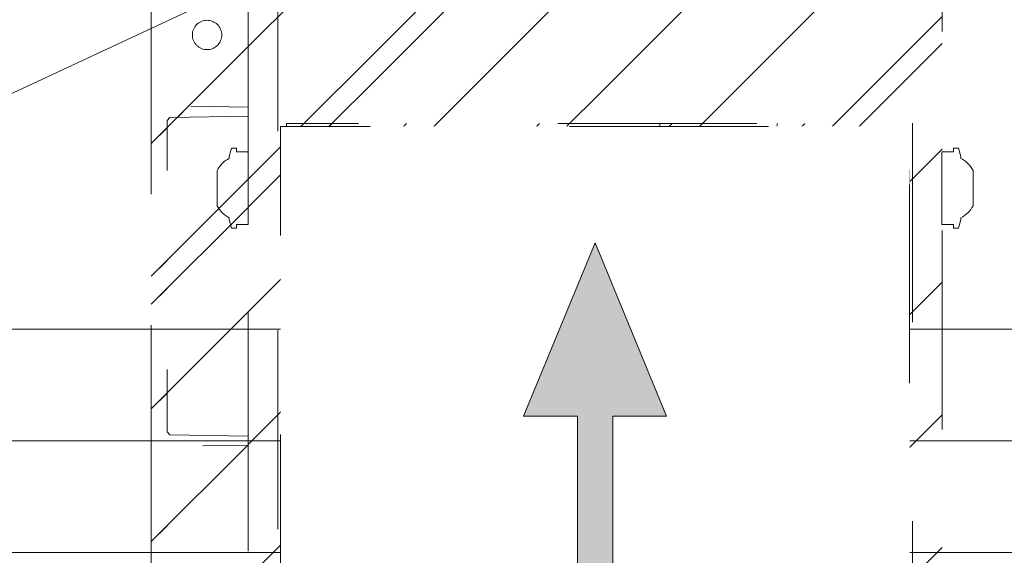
# Model space of a CAD drawing. Header units: inches. Extents: x -416 to -272, y -73 to 47.
# Tile 167 of 206: x -338.58 to -331.98, y -2.25 to 1.34. Entities that reach past the tile are written whole.
import ezdxf

# ---------------------------------------------------------------- set-up
doc = ezdxf.new("R2010")
doc.units = ezdxf.units.IN
doc.header["$LTSCALE"] = 32
doc.header["$MEASUREMENT"] = 0
doc.header["$PDMODE"] = 1
doc.header["$PDSIZE"] = -2
doc.linetypes.add('Dash Style-1', pattern=[0.083328, 0.041656, -0.041672])
for name, color, linetype, lineweight in [('Black', 7, 'Continuous', 18), ('DashLine', 7, 'Continuous', 13), ('DashLineFill', 7, 'Dash Style-1', 13), ('Drawing', 7, 'Continuous', 18), ('Leg_Locator', 7, 'Continuous', 13), ('Metal-DeskStructure', 7, 'Continuous', 13), ('None', 7, 'Continuous', 18), ('SolidLine', 7, 'Continuous', 15)]:
    doc.layers.add(name, color=color, linetype=linetype, lineweight=lineweight)
doc.layers.add('Metal-Leg', color=7, linetype='Continuous', lineweight=18, true_color=0x4c4c4c)
pattern_1 = [(45, (0, 0), (-1.613, 1.9357), []), (45, (-1.0608, 1.0608), (-0.472346, 0.41676), [])]

# ---------------------------------------------------------------- blocks, each defined once
blk = doc.blocks.new('Group-13')
at = {"layer": 'SolidLine', "flags": 128}
for points in [[(0, 0), (0.748, 0), (0.748, -17.9921), (0, -17.9921)], [(0, 0), (47.9921, 0), (47.9921, -17.9921), (0, -17.9921)]]:
    blk.add_lwpolyline(points, close=True, dxfattribs=at)
blk = doc.blocks.new('Group-14')
at = {"layer": 'None'}
blk.add_blockref('Group-13', (0, 0), dxfattribs=at)
blk = doc.blocks.new('SL Leg Credenza (2D)-2')
at = {"layer": 'None'}
blk.add_blockref('Group-14', (0, 0), dxfattribs=at)
at = {"layer": 'Drawing', "color": 0, "flags": 1}
for tag in ['Tag', 'Catalog', 'Option1', 'Option2', 'Option3', 'Option4', 'Option5', 'Option6', 'Option7', 'Option8', 'Option9', 'Option10', 'Option11', 'Option12', 'Custom', 'FinishGroup', 'Discount', 'Item2', 'Item3', 'Item6', 'Item8', 'Item9', 'Item10', 'Item12', 'Item13', 'Item16', 'Item18', 'Item19', 'Item20', 'Item21', 'Item22', 'Item23', 'Item24', 'Item25', 'Item1', 'Item4', 'Item5', 'Item7', 'Item11', 'Item14', 'Item15', 'Item17']:
    blk.add_attdef(tag, (-12.8741, 13.4932), '', height=0.00709, dxfattribs=at)
blk = doc.blocks.new('Group-105')
at = {"layer": 'DashLine'}
blk.add_line((71.8898, -12.0079), (55.7172, -19.5493), dxfattribs=at)
at = {"layer": 'SolidLine', "flags": 128}
blk.add_lwpolyline([(54.0453, -11.2598), (71.8898, -11.2598), (71.8898, -12.0079), (54.0453, -12.0079)], close=True, dxfattribs=at)
blk = doc.blocks.new('Group-50')
at = {"layer": 'DashLineFill', "linetype": 'Continuous', "lineweight": 13}
h = blk.add_hatch(dxfattribs=at)
h.set_pattern_fill('Steel', color=253, style=0, pattern_type=2)
h.set_pattern_definition(pattern_1)
h.paths.add_polyline_path([(-2.0669, 1.3976), (2.0669, 1.3976), (2.0669, 0.1378), (2.1063, 0.1378), (2.1063, -0.1378), (2.0669, -0.1378), (2.0669, -5.2756), (2.1063, -5.2756), (2.1063, -5.5512), (2.0669, -5.5512), (2.0669, -5.8268), (-2.0669, -5.8268), (-2.0669, -5.5512), (-2.1063, -5.5512), (-2.1063, -5.2756), (-2.0669, -5.2756), (-2.0669, -0.1378), (-2.1063, -0.1378), (-2.1063, 0.1378), (-2.0669, 0.1378)])
at = {"layer": 'DashLineFill', "flags": 128}
blk.add_lwpolyline([(-2.0669, 1.3976), (2.0669, 1.3976), (2.0669, 0.1378), (2.1063, 0.1378), (2.1063, -0.1378), (2.0669, -0.1378), (2.0669, -5.2756), (2.1063, -5.2756), (2.1063, -5.5512), (2.0669, -5.5512), (2.0669, -5.8268), (-2.0669, -5.8268), (-2.0669, -5.5512), (-2.1063, -5.5512), (-2.1063, -5.2756), (-2.0669, -5.2756), (-2.0669, -0.1378), (-2.1063, -0.1378), (-2.1063, 0.1378), (-2.0669, 0.1378)], close=True, dxfattribs=at)
at = {"layer": 'SolidLine', "flags": 128}
blk.add_lwpolyline([(-1.2205, -5.8268), (-1.2205, -5.1826), (-0.4331, -5.1826), (-0.4331, -5.8268)], dxfattribs=at)
at = {"layer": 'SolidLine', "linetype": 'Continuous', "lineweight": 5}
blk.add_point((0, 0), dxfattribs=at)
blk = doc.blocks.new('TL14_upper_leg (2D)')
at = {"layer": 'DashLine', "flags": 128}
blk.add_lwpolyline([(0, 1.2205), (0.1196, 1.2146), (0.2381, 1.197), (0.3543, 1.1679), (0.4671, 1.1276), (0.5753, 1.0764), (0.6781, 1.0148), (0.7743, 0.9434), (0.863, 0.863), (0.9434, 0.7743), (1.0148, 0.6781), (1.0764, 0.5753), (1.1276, 0.4671), (1.1679, 0.3543), (1.197, 0.2381), (1.2146, 0.1196), (1.2205, 0), (1.2146, -0.1196), (1.197, -0.2381), (1.1679, -0.3543), (1.1276, -0.4671), (1.0764, -0.5753), (1.0148, -0.6781), (0.9434, -0.7743), (0.863, -0.863), (0.7743, -0.9434), (0.6781, -1.0148), (0.5753, -1.0764), (0.4671, -1.1276), (0.3543, -1.1679), (0.2381, -1.197), (0.1196, -1.2146), (0, -1.2205), (-0.1196, -1.2146), (-0.2381, -1.197), (-0.3543, -1.1679), (-0.4671, -1.1276), (-0.5753, -1.0764), (-0.6781, -1.0148), (-0.7743, -0.9434), (-0.863, -0.863), (-0.9434, -0.7743), (-1.0148, -0.6781), (-1.0764, -0.5753), (-1.1276, -0.4671), (-1.1679, -0.3543), (-1.197, -0.2381), (-1.2146, -0.1196), (-1.2205, 0), (-1.2146, 0.1196), (-1.197, 0.2381), (-1.1679, 0.3543), (-1.1276, 0.4671), (-1.0764, 0.5753), (-1.0148, 0.6781), (-0.9434, 0.7743), (-0.863, 0.863), (-0.7743, 0.9434), (-0.6781, 1.0148), (-0.5753, 1.0764), (-0.4671, 1.1276), (-0.3543, 1.1679), (-0.2381, 1.197), (-0.1196, 1.2146)], close=True, dxfattribs=at)
at = {"layer": 'Metal-Leg', "linetype": 'Continuous', "lineweight": 5}
blk.add_point((0, 0), dxfattribs=at)
blk.add_point((0, 0), dxfattribs=at)
at = {"layer": 'SolidLine', "flags": 128}
for points in [[(-2.3228, 0.2437), (-2.4016, 0.2437), (-2.4016, 0.2677), (-2.4341, 0.2677), (-2.4493, 0.2108), (-2.4493, 0.1992, 0.157975), (-2.5315, 0.1181), (-2.5315, -0.1181, 0.156027), (-2.4493, -0.1991), (-2.4493, -0.2108), (-2.4341, -0.2677), (-2.4016, -0.2677), (-2.4016, -0.2437), (-2.3228, -0.2437)], [(2.3228, 0.2437), (2.4016, 0.2437), (2.4016, 0.2677), (2.4341, 0.2677), (2.4493, 0.2108), (2.4493, 0.1992, -0.157975), (2.5315, 0.1181), (2.5315, -0.1181, -0.156027), (2.4493, -0.1991), (2.4493, -0.2108), (2.4341, -0.2677), (2.4016, -0.2677), (2.4016, -0.2437), (2.3228, -0.2437)], [(-2.3228, -5.15), (-2.4016, -5.15), (-2.4016, -5.126), (-2.4341, -5.126), (-2.4493, -5.1829), (-2.4493, -5.1945, 0.157975), (-2.5315, -5.2756), (-2.5315, -5.5118, 0.156027), (-2.4493, -5.5928), (-2.4493, -5.6045), (-2.4341, -5.6614), (-2.4016, -5.6614), (-2.4016, -5.6374), (-2.3228, -5.6374)], [(2.3228, -5.15), (2.4016, -5.15), (2.4016, -5.126), (2.4341, -5.126), (2.4493, -5.1829), (2.4493, -5.1945, -0.157975), (2.5315, -5.2756), (2.5315, -5.5118, -0.156027), (2.4493, -5.5928), (2.4493, -5.6045), (2.4341, -5.6614), (2.4016, -5.6614), (2.4016, -5.6374), (2.3228, -5.6374)]]:
    blk.add_lwpolyline(points, format="xyb", close=True, dxfattribs=at)
at = {"layer": 'DashLine', "color": 7}
blk.add_blockref('Group-50', (0, 0), dxfattribs=at)
blk = doc.blocks.new('Group-52')
at = {"layer": 'DashLine'}
for p, q in [((0.0002, -0.9961), (0.0002, -0.7598)), ((-0.1179, -1.1142), (-0.3541, -1.1142)), ((0.1183, -1.1142), (0.3545, -1.1142)), ((0.0002, -1.2323), (0.0002, -1.4685))]:
    blk.add_line(p, q, dxfattribs=at)
at = {"layer": 'DashLine', "flags": 128}
blk.add_lwpolyline([(-0.2557, -1.1142), (-0.2545, -1.0891), (-0.2508, -1.0642), (-0.2447, -1.0399), (-0.2362, -1.0162), (-0.2255, -0.9935), (-0.2126, -0.972), (-0.1976, -0.9518), (-0.1808, -0.9332), (-0.1621, -0.9164), (-0.142, -0.9014), (-0.1204, -0.8885), (-0.0977, -0.8777), (-0.0741, -0.8693), (-0.0497, -0.8632), (-0.0249, -0.8595), (0.0002, -0.8583), (0.0253, -0.8595), (0.0501, -0.8632), (0.0745, -0.8693), (0.0981, -0.8777), (0.1208, -0.8885), (0.1424, -0.9014), (0.1625, -0.9164), (0.1812, -0.9332), (0.198, -0.9518), (0.213, -0.972), (0.2259, -0.9935), (0.2366, -1.0162), (0.2451, -1.0399), (0.2512, -1.0642), (0.2549, -1.0891), (0.2561, -1.1142), (0.2549, -1.1393), (0.2512, -1.1641), (0.2451, -1.1885), (0.2366, -1.2121), (0.2259, -1.2348), (0.213, -1.2563), (0.198, -1.2765), (0.1812, -1.2951), (0.1625, -1.312), (0.1424, -1.327), (0.1208, -1.3399), (0.0981, -1.3506), (0.0745, -1.3591), (0.0501, -1.3652), (0.0253, -1.3688), (0.0002, -1.3701), (-0.0249, -1.3688), (-0.0497, -1.3652), (-0.0741, -1.3591), (-0.0977, -1.3506), (-0.1204, -1.3399), (-0.142, -1.327), (-0.1621, -1.312), (-0.1808, -1.2951), (-0.1976, -1.2765), (-0.2126, -1.2563), (-0.2255, -1.2348), (-0.2362, -1.2121), (-0.2447, -1.1885), (-0.2508, -1.1641), (-0.2545, -1.1393)], close=True, dxfattribs=at)
blk = doc.blocks.new('Group-53')
at = {"layer": 'DashLine'}
for p, q in [((0, 0.1181), (0, 0.3543)), ((-0.1181, 0), (-0.3543, 0)), ((0.1181, 0), (0.3543, 0)), ((0, -0.1181), (0, -0.3543))]:
    blk.add_line(p, q, dxfattribs=at)
at = {"layer": 'DashLine', "flags": 128}
blk.add_lwpolyline([(-0.2559, 0), (-0.2547, 0.0251), (-0.251, 0.0499), (-0.2449, 0.0743), (-0.2364, 0.0979), (-0.2257, 0.1206), (-0.2128, 0.1422), (-0.1978, 0.1623), (-0.181, 0.181), (-0.1623, 0.1978), (-0.1422, 0.2128), (-0.1206, 0.2257), (-0.0979, 0.2364), (-0.0743, 0.2449), (-0.0499, 0.251), (-0.0251, 0.2547), (0, 0.2559), (0.0251, 0.2547), (0.0499, 0.251), (0.0743, 0.2449), (0.0979, 0.2364), (0.1206, 0.2257), (0.1422, 0.2128), (0.1623, 0.1978), (0.181, 0.181), (0.1978, 0.1623), (0.2128, 0.1422), (0.2257, 0.1206), (0.2364, 0.0979), (0.2449, 0.0743), (0.251, 0.0499), (0.2547, 0.0251), (0.2559, 0), (0.2547, -0.0251), (0.251, -0.0499), (0.2449, -0.0743), (0.2364, -0.0979), (0.2257, -0.1206), (0.2128, -0.1422), (0.1978, -0.1623), (0.181, -0.181), (0.1623, -0.1978), (0.1422, -0.2128), (0.1206, -0.2257), (0.0979, -0.2364), (0.0743, -0.2449), (0.0499, -0.251), (0.0251, -0.2547), (0, -0.2559), (-0.0251, -0.2547), (-0.0499, -0.251), (-0.0743, -0.2449), (-0.0979, -0.2364), (-0.1206, -0.2257), (-0.1422, -0.2128), (-0.1623, -0.1978), (-0.181, -0.181), (-0.1978, -0.1623), (-0.2128, -0.1422), (-0.2257, -0.1206), (-0.2364, -0.0979), (-0.2449, -0.0743), (-0.251, -0.0499), (-0.2547, -0.0251)], close=True, dxfattribs=at)
blk = doc.blocks.new('Group-54')
at = {"layer": 'DashLine'}
for p, q in [((-0.0002, 1.2323), (-0.0002, 1.4685)), ((-0.1183, 1.1142), (-0.3545, 1.1142)), ((0.1179, 1.1142), (0.3541, 1.1142)), ((-0.0002, 0.9961), (-0.0002, 0.7598))]:
    blk.add_line(p, q, dxfattribs=at)
at = {"layer": 'DashLine', "flags": 128}
blk.add_lwpolyline([(-0.2561, 1.1142), (-0.2549, 1.1393), (-0.2512, 1.1641), (-0.2451, 1.1885), (-0.2366, 1.2121), (-0.2259, 1.2348), (-0.213, 1.2563), (-0.198, 1.2765), (-0.1812, 1.2951), (-0.1625, 1.312), (-0.1424, 1.327), (-0.1208, 1.3399), (-0.0981, 1.3506), (-0.0745, 1.3591), (-0.0501, 1.3652), (-0.0253, 1.3688), (-0.0002, 1.3701), (0.0249, 1.3688), (0.0497, 1.3652), (0.0741, 1.3591), (0.0977, 1.3506), (0.1204, 1.3399), (0.142, 1.327), (0.1621, 1.312), (0.1808, 1.2951), (0.1976, 1.2765), (0.2126, 1.2563), (0.2255, 1.2348), (0.2362, 1.2121), (0.2447, 1.1885), (0.2508, 1.1641), (0.2545, 1.1393), (0.2557, 1.1142), (0.2545, 1.0891), (0.2508, 1.0642), (0.2447, 1.0399), (0.2362, 1.0162), (0.2255, 0.9935), (0.2126, 0.972), (0.1976, 0.9518), (0.1808, 0.9332), (0.1621, 0.9164), (0.142, 0.9014), (0.1204, 0.8885), (0.0977, 0.8777), (0.0741, 0.8693), (0.0497, 0.8632), (0.0249, 0.8595), (-0.0002, 0.8583), (-0.0253, 0.8595), (-0.0501, 0.8632), (-0.0745, 0.8693), (-0.0981, 0.8777), (-0.1208, 0.8885), (-0.1424, 0.9014), (-0.1625, 0.9164), (-0.1812, 0.9332), (-0.198, 0.9518), (-0.213, 0.972), (-0.2259, 0.9935), (-0.2366, 1.0162), (-0.2451, 1.0399), (-0.2512, 1.0642), (-0.2549, 1.0891)], close=True, dxfattribs=at)
blk = doc.blocks.new('1BRPT9-Bracket (2D)')
at = {"layer": 'DashLineFill', "linetype": 'Continuous', "lineweight": 13}
h = blk.add_hatch(dxfattribs=at)
h.set_pattern_fill('Steel', color=253, style=0, pattern_type=2)
h.set_pattern_definition(pattern_1)
edge = h.paths.add_edge_path()
edge.add_line((-2.3221, -8.7402), (-2.3221, 8.7402))
edge.add_line((-2.3221, 8.7402), (1.6779, 8.7402))
edge.add_arc((1.6779, 8.4882), 0.252, 0, 90, ccw=False)
edge.add_line((1.9299, 8.4882), (1.9299, 7.4803))
edge.add_line((1.9299, 7.4803), (2.3236, 7.4611))
edge.add_line((2.3236, 7.4611), (2.3236, -7.4803))
edge.add_line((2.3236, -7.4803), (1.9299, -7.4803))
edge.add_line((1.9299, -7.4803), (1.9299, -8.4882))
edge.add_arc((1.6779, -8.4882), 0.252, -90, 0, ccw=False)
edge.add_line((1.6779, -8.7402), (-2.3221, -8.7402))
h = blk.add_hatch(dxfattribs=at)
h.set_pattern_fill('Steel', color=253, style=0, pattern_type=2)
h.set_pattern_definition(pattern_1)
h.paths.add_polyline_path([(-1.3378, 0.6004), (-1.3291, 0.6), (-1.3205, 0.5987), (-1.3121, 0.5966), (-1.3039, 0.5937), (-1.2961, 0.5899), (-1.2886, 0.5855), (-1.2816, 0.5803), (-1.2752, 0.5744), (-1.2693, 0.568), (-1.2642, 0.561), (-1.2597, 0.5536), (-1.256, 0.5457), (-1.253, 0.5375), (-1.2509, 0.5291), (-1.2497, 0.5205), (-1.2492, 0.5118), (-1.2497, 0.5031), (-1.2509, 0.4945), (-1.253, 0.4861), (-1.256, 0.4779), (-1.2597, 0.4701), (-1.2642, 0.4626), (-1.2693, 0.4556), (-1.2752, 0.4492), (-1.2816, 0.4433), (-1.2886, 0.4382), (-1.2961, 0.4337), (-1.3039, 0.43), (-1.3121, 0.427), (-1.3205, 0.4249), (-1.3291, 0.4237), (-1.3378, 0.4232), (-1.3465, 0.4237), (-1.3551, 0.4249), (-1.3635, 0.427), (-1.3717, 0.43), (-1.3796, 0.4337), (-1.387, 0.4382), (-1.394, 0.4433), (-1.4005, 0.4492), (-1.4063, 0.4556), (-1.4115, 0.4626), (-1.4159, 0.4701), (-1.4197, 0.4779), (-1.4226, 0.4861), (-1.4247, 0.4945), (-1.426, 0.5031), (-1.4264, 0.5118), (-1.426, 0.5205), (-1.4247, 0.5291), (-1.4226, 0.5375), (-1.4197, 0.5457), (-1.4159, 0.5536), (-1.4115, 0.561), (-1.4063, 0.568), (-1.4005, 0.5744), (-1.394, 0.5803), (-1.387, 0.5855), (-1.3796, 0.5899), (-1.3717, 0.5937), (-1.3635, 0.5966), (-1.3551, 0.5987), (-1.3465, 0.6)])
h = blk.add_hatch(dxfattribs=at)
h.set_pattern_fill('Steel', color=253, style=0, pattern_type=2)
h.set_pattern_definition(pattern_1)
h.paths.add_polyline_path([(1.3393, 0.6004), (1.348, 0.6), (1.3566, 0.5987), (1.3651, 0.5966), (1.3732, 0.5937), (1.3811, 0.5899), (1.3886, 0.5855), (1.3955, 0.5803), (1.402, 0.5744), (1.4078, 0.568), (1.413, 0.561), (1.4175, 0.5536), (1.4212, 0.5457), (1.4241, 0.5375), (1.4262, 0.5291), (1.4275, 0.5205), (1.4279, 0.5118), (1.4275, 0.5031), (1.4262, 0.4945), (1.4241, 0.4861), (1.4212, 0.4779), (1.4175, 0.4701), (1.413, 0.4626), (1.4078, 0.4556), (1.402, 0.4492), (1.3955, 0.4433), (1.3886, 0.4382), (1.3811, 0.4337), (1.3732, 0.43), (1.3651, 0.427), (1.3566, 0.4249), (1.348, 0.4237), (1.3393, 0.4232), (1.3307, 0.4237), (1.3221, 0.4249), (1.3136, 0.427), (1.3054, 0.43), (1.2976, 0.4337), (1.2901, 0.4382), (1.2832, 0.4433), (1.2767, 0.4492), (1.2709, 0.4556), (1.2657, 0.4626), (1.2612, 0.4701), (1.2575, 0.4779), (1.2546, 0.4861), (1.2525, 0.4945), (1.2512, 0.5031), (1.2508, 0.5118), (1.2512, 0.5205), (1.2525, 0.5291), (1.2546, 0.5375), (1.2575, 0.5457), (1.2612, 0.5536), (1.2657, 0.561), (1.2709, 0.568), (1.2767, 0.5744), (1.2832, 0.5803), (1.2901, 0.5855), (1.2976, 0.5899), (1.3054, 0.5937), (1.3136, 0.5966), (1.3221, 0.5987), (1.3307, 0.6)])
h = blk.add_hatch(dxfattribs=at)
h.set_pattern_fill('Steel', color=253, style=0, pattern_type=2)
h.set_pattern_definition(pattern_1)
h.paths.add_polyline_path([(-1.3378, -0.6196), (-1.3465, -0.6191), (-1.3551, -0.6179), (-1.3635, -0.6158), (-1.3717, -0.6128), (-1.3796, -0.6091), (-1.387, -0.6046), (-1.394, -0.5995), (-1.4005, -0.5936), (-1.4063, -0.5872), (-1.4115, -0.5802), (-1.4159, -0.5727), (-1.4197, -0.5649), (-1.4226, -0.5567), (-1.4247, -0.5483), (-1.426, -0.5397), (-1.4264, -0.531), (-1.426, -0.5223), (-1.4247, -0.5137), (-1.4226, -0.5053), (-1.4197, -0.4971), (-1.4159, -0.4892), (-1.4115, -0.4818), (-1.4063, -0.4748), (-1.4005, -0.4684), (-1.394, -0.4625), (-1.387, -0.4573), (-1.3796, -0.4529), (-1.3717, -0.4492), (-1.3635, -0.4462), (-1.3551, -0.4441), (-1.3465, -0.4428), (-1.3378, -0.4424), (-1.3291, -0.4428), (-1.3205, -0.4441), (-1.3121, -0.4462), (-1.3039, -0.4492), (-1.2961, -0.4529), (-1.2886, -0.4573), (-1.2816, -0.4625), (-1.2752, -0.4684), (-1.2693, -0.4748), (-1.2642, -0.4818), (-1.2597, -0.4892), (-1.256, -0.4971), (-1.253, -0.5053), (-1.2509, -0.5137), (-1.2497, -0.5223), (-1.2492, -0.531), (-1.2497, -0.5397), (-1.2509, -0.5483), (-1.253, -0.5567), (-1.256, -0.5649), (-1.2597, -0.5727), (-1.2642, -0.5802), (-1.2693, -0.5872), (-1.2752, -0.5936), (-1.2816, -0.5995), (-1.2886, -0.6046), (-1.2961, -0.6091), (-1.3039, -0.6128), (-1.3121, -0.6158), (-1.3205, -0.6179), (-1.3291, -0.6191)])
h = blk.add_hatch(dxfattribs=at)
h.set_pattern_fill('Steel', color=253, style=0, pattern_type=2)
h.set_pattern_definition(pattern_1)
h.paths.add_polyline_path([(1.3393, -0.6196), (1.3307, -0.6191), (1.3221, -0.6179), (1.3136, -0.6158), (1.3054, -0.6128), (1.2976, -0.6091), (1.2901, -0.6046), (1.2832, -0.5995), (1.2767, -0.5936), (1.2709, -0.5872), (1.2657, -0.5802), (1.2612, -0.5727), (1.2575, -0.5649), (1.2546, -0.5567), (1.2525, -0.5483), (1.2512, -0.5397), (1.2508, -0.531), (1.2512, -0.5223), (1.2525, -0.5137), (1.2546, -0.5053), (1.2575, -0.4971), (1.2612, -0.4892), (1.2657, -0.4818), (1.2709, -0.4748), (1.2767, -0.4684), (1.2832, -0.4625), (1.2901, -0.4573), (1.2976, -0.4529), (1.3054, -0.4492), (1.3136, -0.4462), (1.3221, -0.4441), (1.3307, -0.4428), (1.3393, -0.4424), (1.348, -0.4428), (1.3566, -0.4441), (1.3651, -0.4462), (1.3732, -0.4492), (1.3811, -0.4529), (1.3886, -0.4573), (1.3955, -0.4625), (1.402, -0.4684), (1.4078, -0.4748), (1.413, -0.4818), (1.4175, -0.4892), (1.4212, -0.4971), (1.4241, -0.5053), (1.4262, -0.5137), (1.4275, -0.5223), (1.4279, -0.531), (1.4275, -0.5397), (1.4262, -0.5483), (1.4241, -0.5567), (1.4212, -0.5649), (1.4175, -0.5727), (1.413, -0.5802), (1.4078, -0.5872), (1.402, -0.5936), (1.3955, -0.5995), (1.3886, -0.6046), (1.3811, -0.6091), (1.3732, -0.6128), (1.3651, -0.6158), (1.3566, -0.6179), (1.348, -0.6191)])
at = {"layer": 'DashLineFill'}
for p, q in [((-2.1252, 8.7402), (-2.1252, -8.7402)), ((2.1268, 7.4611), (2.1268, -7.4803))]:
    blk.add_line(p, q, dxfattribs=at)
at = {"layer": 'DashLineFill', "flags": 128}
blk.add_lwpolyline([(-2.3221, -8.7402), (-2.3221, 8.7402), (1.6779, 8.7402, -0.414214), (1.9299, 8.4882), (1.9299, 7.4803), (2.3236, 7.4611), (2.3236, -7.4803), (1.9299, -7.4803), (1.9299, -8.4882, -0.414214), (1.6779, -8.7402)], format="xyb", close=True, dxfattribs=at)
for points in [[(-1.3378, 0.6004), (-1.3291, 0.6), (-1.3205, 0.5987), (-1.3121, 0.5966), (-1.3039, 0.5937), (-1.2961, 0.5899), (-1.2886, 0.5855), (-1.2816, 0.5803), (-1.2752, 0.5744), (-1.2693, 0.568), (-1.2642, 0.561), (-1.2597, 0.5536), (-1.256, 0.5457), (-1.253, 0.5375), (-1.2509, 0.5291), (-1.2497, 0.5205), (-1.2492, 0.5118), (-1.2497, 0.5031), (-1.2509, 0.4945), (-1.253, 0.4861), (-1.256, 0.4779), (-1.2597, 0.4701), (-1.2642, 0.4626), (-1.2693, 0.4556), (-1.2752, 0.4492), (-1.2816, 0.4433), (-1.2886, 0.4382), (-1.2961, 0.4337), (-1.3039, 0.43), (-1.3121, 0.427), (-1.3205, 0.4249), (-1.3291, 0.4237), (-1.3378, 0.4232), (-1.3465, 0.4237), (-1.3551, 0.4249), (-1.3635, 0.427), (-1.3717, 0.43), (-1.3796, 0.4337), (-1.387, 0.4382), (-1.394, 0.4433), (-1.4005, 0.4492), (-1.4063, 0.4556), (-1.4115, 0.4626), (-1.4159, 0.4701), (-1.4197, 0.4779), (-1.4226, 0.4861), (-1.4247, 0.4945), (-1.426, 0.5031), (-1.4264, 0.5118), (-1.426, 0.5205), (-1.4247, 0.5291), (-1.4226, 0.5375), (-1.4197, 0.5457), (-1.4159, 0.5536), (-1.4115, 0.561), (-1.4063, 0.568), (-1.4005, 0.5744), (-1.394, 0.5803), (-1.387, 0.5855), (-1.3796, 0.5899), (-1.3717, 0.5937), (-1.3635, 0.5966), (-1.3551, 0.5987), (-1.3465, 0.6)], [(1.3393, 0.6004), (1.348, 0.6), (1.3566, 0.5987), (1.3651, 0.5966), (1.3732, 0.5937), (1.3811, 0.5899), (1.3886, 0.5855), (1.3955, 0.5803), (1.402, 0.5744), (1.4078, 0.568), (1.413, 0.561), (1.4175, 0.5536), (1.4212, 0.5457), (1.4241, 0.5375), (1.4262, 0.5291), (1.4275, 0.5205), (1.4279, 0.5118), (1.4275, 0.5031), (1.4262, 0.4945), (1.4241, 0.4861), (1.4212, 0.4779), (1.4175, 0.4701), (1.413, 0.4626), (1.4078, 0.4556), (1.402, 0.4492), (1.3955, 0.4433), (1.3886, 0.4382), (1.3811, 0.4337), (1.3732, 0.43), (1.3651, 0.427), (1.3566, 0.4249), (1.348, 0.4237), (1.3393, 0.4232), (1.3307, 0.4237), (1.3221, 0.4249), (1.3136, 0.427), (1.3054, 0.43), (1.2976, 0.4337), (1.2901, 0.4382), (1.2832, 0.4433), (1.2767, 0.4492), (1.2709, 0.4556), (1.2657, 0.4626), (1.2612, 0.4701), (1.2575, 0.4779), (1.2546, 0.4861), (1.2525, 0.4945), (1.2512, 0.5031), (1.2508, 0.5118), (1.2512, 0.5205), (1.2525, 0.5291), (1.2546, 0.5375), (1.2575, 0.5457), (1.2612, 0.5536), (1.2657, 0.561), (1.2709, 0.568), (1.2767, 0.5744), (1.2832, 0.5803), (1.2901, 0.5855), (1.2976, 0.5899), (1.3054, 0.5937), (1.3136, 0.5966), (1.3221, 0.5987), (1.3307, 0.6)], [(-1.3378, -0.6196), (-1.3465, -0.6191), (-1.3551, -0.6179), (-1.3635, -0.6158), (-1.3717, -0.6128), (-1.3796, -0.6091), (-1.387, -0.6046), (-1.394, -0.5995), (-1.4005, -0.5936), (-1.4063, -0.5872), (-1.4115, -0.5802), (-1.4159, -0.5727), (-1.4197, -0.5649), (-1.4226, -0.5567), (-1.4247, -0.5483), (-1.426, -0.5397), (-1.4264, -0.531), (-1.426, -0.5223), (-1.4247, -0.5137), (-1.4226, -0.5053), (-1.4197, -0.4971), (-1.4159, -0.4892), (-1.4115, -0.4818), (-1.4063, -0.4748), (-1.4005, -0.4684), (-1.394, -0.4625), (-1.387, -0.4573), (-1.3796, -0.4529), (-1.3717, -0.4492), (-1.3635, -0.4462), (-1.3551, -0.4441), (-1.3465, -0.4428), (-1.3378, -0.4424), (-1.3291, -0.4428), (-1.3205, -0.4441), (-1.3121, -0.4462), (-1.3039, -0.4492), (-1.2961, -0.4529), (-1.2886, -0.4573), (-1.2816, -0.4625), (-1.2752, -0.4684), (-1.2693, -0.4748), (-1.2642, -0.4818), (-1.2597, -0.4892), (-1.256, -0.4971), (-1.253, -0.5053), (-1.2509, -0.5137), (-1.2497, -0.5223), (-1.2492, -0.531), (-1.2497, -0.5397), (-1.2509, -0.5483), (-1.253, -0.5567), (-1.256, -0.5649), (-1.2597, -0.5727), (-1.2642, -0.5802), (-1.2693, -0.5872), (-1.2752, -0.5936), (-1.2816, -0.5995), (-1.2886, -0.6046), (-1.2961, -0.6091), (-1.3039, -0.6128), (-1.3121, -0.6158), (-1.3205, -0.6179), (-1.3291, -0.6191)], [(1.3393, -0.6196), (1.3307, -0.6191), (1.3221, -0.6179), (1.3136, -0.6158), (1.3054, -0.6128), (1.2976, -0.6091), (1.2901, -0.6046), (1.2832, -0.5995), (1.2767, -0.5936), (1.2709, -0.5872), (1.2657, -0.5802), (1.2612, -0.5727), (1.2575, -0.5649), (1.2546, -0.5567), (1.2525, -0.5483), (1.2512, -0.5397), (1.2508, -0.531), (1.2512, -0.5223), (1.2525, -0.5137), (1.2546, -0.5053), (1.2575, -0.4971), (1.2612, -0.4892), (1.2657, -0.4818), (1.2709, -0.4748), (1.2767, -0.4684), (1.2832, -0.4625), (1.2901, -0.4573), (1.2976, -0.4529), (1.3054, -0.4492), (1.3136, -0.4462), (1.3221, -0.4441), (1.3307, -0.4428), (1.3393, -0.4424), (1.348, -0.4428), (1.3566, -0.4441), (1.3651, -0.4462), (1.3732, -0.4492), (1.3811, -0.4529), (1.3886, -0.4573), (1.3955, -0.4625), (1.402, -0.4684), (1.4078, -0.4748), (1.413, -0.4818), (1.4175, -0.4892), (1.4212, -0.4971), (1.4241, -0.5053), (1.4262, -0.5137), (1.4275, -0.5223), (1.4279, -0.531), (1.4275, -0.5397), (1.4262, -0.5483), (1.4241, -0.5567), (1.4212, -0.5649), (1.4175, -0.5727), (1.413, -0.5802), (1.4078, -0.5872), (1.402, -0.5936), (1.3955, -0.5995), (1.3886, -0.6046), (1.3811, -0.6091), (1.3732, -0.6128), (1.3651, -0.6158), (1.3566, -0.6179), (1.348, -0.6191)]]:
    blk.add_lwpolyline(points, close=True, dxfattribs=at)
at = {"layer": 'DashLineFill', "linetype": 'Continuous', "lineweight": 5}
for p in [(0.0002, 1.1142), (0.0002, 0)]:
    blk.add_point(p, dxfattribs=at)
at = {"layer": 'Metal-DeskStructure', "color": 7}
for name in ['Group-54', 'Group-53', 'Group-52']:
    blk.add_blockref(name, (0, 0), dxfattribs=at)
blk = doc.blocks.new('1BRPT8_Cover (2D)')
at = {"layer": 'DashLineFill', "linetype": 'Continuous', "lineweight": 13}
h = blk.add_hatch(dxfattribs=at)
h.set_pattern_fill('Steel', color=253, style=0, pattern_type=2)
h.set_pattern_definition(pattern_1)
h.paths.add_polyline_path([(-1.5945, -8.7638), (-2.3228, -8.7638), (-2.3228, -8.7511), (-2.8261, -8.7423), (-2.8664, -8.7028), (-2.8664, -6.673), (-2.8472, -6.6533), (-2.3228, -6.6441), (-2.3228, -6.5842), (-2.8472, -6.5751), (-2.8664, -6.5554), (-2.8664, -4.4682), (-2.8472, -4.4486), (-2.3228, -4.4394), (-2.3228, -4.3795), (-2.8472, -4.3703), (-2.8664, -4.3507), (-2.8664, -2.2635), (-2.8472, -2.2438), (-2.3228, -2.2347), (-2.3228, -2.1748), (-2.8472, -2.1656), (-2.8664, -2.1459), (-2.8664, -0.0588), (-2.8472, -0.0391), (-2.3228, -0.03), (-2.3228, 0.03), (-2.8472, 0.0391), (-2.8664, 0.0588), (-2.8664, 2.1459), (-2.8472, 2.1656), (-2.3228, 2.1748), (-2.3228, 2.2347), (-2.8472, 2.2438), (-2.8664, 2.2635), (-2.8664, 4.3507), (-2.8472, 4.3703), (-2.3228, 4.3795), (-2.3228, 4.4394), (-2.8472, 4.4486), (-2.8664, 4.4682), (-2.8655, 6.5554), (-2.8472, 6.5751), (-2.3228, 6.5842), (-2.3228, 6.6441), (-2.8472, 6.6533), (-2.8664, 6.673), (-2.8664, 8.7028), (-2.8261, 8.7423), (-1.5945, 8.7638), (-1.5945, 8.8583), (-2.9724, 8.8583), (-2.9724, -8.8583), (-1.5945, -8.8583)])
h = blk.add_hatch(dxfattribs=at)
h.set_pattern_fill('Steel', color=253, style=0, pattern_type=2)
h.set_pattern_definition(pattern_1)
h.paths.add_polyline_path([(-2.3228, 8.8583), (-2.3228, -8.8583), (-2.9724, -8.8583), (-2.9724, 8.8583)])
at = {"layer": 'DashLine', "linetype": 'Continuous', "lineweight": 5}
blk.add_point((0, 0), dxfattribs=at)
at = {"layer": 'DashLineFill', "flags": 128}
for points in [[(-1.5945, -8.7638), (-2.3228, -8.7638), (-2.3228, -8.7511), (-2.8261, -8.7423), (-2.8664, -8.7028), (-2.8664, -6.673), (-2.8472, -6.6533), (-2.3228, -6.6441), (-2.3228, -6.5842), (-2.8472, -6.5751), (-2.8664, -6.5554), (-2.8664, -4.4682), (-2.8472, -4.4486), (-2.3228, -4.4394), (-2.3228, -4.3795), (-2.8472, -4.3703), (-2.8664, -4.3507), (-2.8664, -2.2635), (-2.8472, -2.2438), (-2.3228, -2.2347), (-2.3228, -2.1748), (-2.8472, -2.1656), (-2.8664, -2.1459), (-2.8664, -0.0588), (-2.8472, -0.0391), (-2.3228, -0.03), (-2.3228, 0.03), (-2.8472, 0.0391), (-2.8664, 0.0588), (-2.8664, 2.1459), (-2.8472, 2.1656), (-2.3228, 2.1748), (-2.3228, 2.2347), (-2.8472, 2.2438), (-2.8664, 2.2635), (-2.8664, 4.3507), (-2.8472, 4.3703), (-2.3228, 4.3795), (-2.3228, 4.4394), (-2.8472, 4.4486), (-2.8664, 4.4682), (-2.8655, 6.5554), (-2.8472, 6.5751), (-2.3228, 6.5842), (-2.3228, 6.6441), (-2.8472, 6.6533), (-2.8664, 6.673), (-2.8664, 8.7028), (-2.8261, 8.7423), (-1.5945, 8.7638), (-1.5945, 8.8583), (-2.9724, 8.8583), (-2.9724, -8.8583), (-1.5945, -8.8583)], [(-2.3228, 8.8583), (-2.3228, -8.8583), (-2.9724, -8.8583), (-2.9724, 8.8583)]]:
    blk.add_lwpolyline(points, close=True, dxfattribs=at)
at = {"layer": 'SolidLine', "flags": 128}
blk.add_lwpolyline([(-2.5, 2.7185), (-2.5005, 2.7089), (-2.5019, 2.6993), (-2.5042, 2.6899), (-2.5075, 2.6808), (-2.5116, 2.6721), (-2.5166, 2.6638), (-2.5223, 2.6561), (-2.5288, 2.6489), (-2.536, 2.6424), (-2.5437, 2.6367), (-2.552, 2.6317), (-2.5608, 2.6276), (-2.5699, 2.6243), (-2.5792, 2.622), (-2.5888, 2.6206), (-2.5984, 2.6201), (-2.6081, 2.6206), (-2.6176, 2.622), (-2.627, 2.6243), (-2.6361, 2.6276), (-2.6448, 2.6317), (-2.6531, 2.6367), (-2.6609, 2.6424), (-2.668, 2.6489), (-2.6745, 2.6561), (-2.6803, 2.6638), (-2.6852, 2.6721), (-2.6894, 2.6808), (-2.6926, 2.6899), (-2.695, 2.6993), (-2.6964, 2.7089), (-2.6969, 2.7185), (-2.6964, 2.7282), (-2.695, 2.7377), (-2.6926, 2.7471), (-2.6894, 2.7562), (-2.6852, 2.7649), (-2.6803, 2.7732), (-2.6745, 2.7809), (-2.668, 2.7881), (-2.6609, 2.7946), (-2.6531, 2.8003), (-2.6448, 2.8053), (-2.6361, 2.8094), (-2.627, 2.8127), (-2.6176, 2.815), (-2.6081, 2.8165), (-2.5984, 2.8169), (-2.5888, 2.8165), (-2.5792, 2.815), (-2.5699, 2.8127), (-2.5608, 2.8094), (-2.552, 2.8053), (-2.5437, 2.8003), (-2.536, 2.7946), (-2.5288, 2.7881), (-2.5223, 2.7809), (-2.5166, 2.7732), (-2.5116, 2.7649), (-2.5075, 2.7562), (-2.5042, 2.7471), (-2.5019, 2.7377), (-2.5005, 2.7282)], close=True, dxfattribs=at)
blk = doc.blocks.new('Group-73')
at = {"layer": 'Metal-DeskStructure', "linetype": 'Continuous', "lineweight": 0, "true_color": 0xff0000}
for points in [[(-1.6967, -1.2746), (-1.6967, 1.2746), (-1.3522, 1.2746), (-1.3522, -0.999), (-0.1809, -0.999), (-0.1809, -1.2746)], [(1.6967, -0.9301), (1.6967, -1.2746), (0.112, -1.2746), (0.1118, -1.2449), (0.1127, -1.2155), (0.1146, -1.1863), (0.1177, -1.1575), (0.1219, -1.129), (0.1272, -1.1008), (0.1336, -1.0729), (0.1411, -1.0453), (0.155, -1.0003), (0.1708, -0.9557), (0.1884, -0.9116), (0.208, -0.8678), (0.2295, -0.8245), (0.2528, -0.7816), (0.2781, -0.7391), (0.3053, -0.697), (0.3357, -0.6546), (0.3707, -0.6109), (0.4103, -0.566), (0.4545, -0.5198), (0.5033, -0.4725), (0.5567, -0.4238), (0.6147, -0.374), (0.6772, -0.323), (0.7737, -0.2345), (0.8619, -0.1518), (0.9417, -0.0747), (1.0132, -0.0032), (1.0764, 0.0626), (1.1313, 0.1227), (1.1778, 0.1772), (1.216, 0.2261), (1.2479, 0.272), (1.2756, 0.3179), (1.299, 0.3637), (1.3182, 0.4093), (1.3331, 0.4549), (1.3437, 0.5004), (1.3501, 0.5457), (1.3522, 0.591), (1.3504, 0.6332), (1.3452, 0.6737), (1.3364, 0.7126), (1.3241, 0.7497), (1.3083, 0.7851), (1.2889, 0.8188), (1.2661, 0.8508), (1.2397, 0.8811), (1.2105, 0.9088), (1.1793, 0.9327), (1.1459, 0.953), (1.1104, 0.9695), (1.0728, 0.9824), (1.0331, 0.9916), (0.9913, 0.9972), (0.9474, 0.999), (0.9007, 0.997), (0.8564, 0.991), (0.8145, 0.981), (0.7751, 0.967), (0.738, 0.949), (0.7033, 0.927), (0.671, 0.9009), (0.6412, 0.8709), (0.6143, 0.8374), (0.5909, 0.8007), (0.5711, 0.7611), (0.5549, 0.7183), (0.5422, 0.6725), (0.5331, 0.6236), (0.5275, 0.5717), (0.5254, 0.5167), (0.1809, 0.5856), (0.1914, 0.6671), (0.2072, 0.7436), (0.2283, 0.8151), (0.2547, 0.8817), (0.2864, 0.9432), (0.3234, 0.9998), (0.3658, 1.0514), (0.4135, 1.0981), (0.466, 1.1394), (0.5227, 1.1753), (0.5838, 1.2056), (0.6492, 1.2305), (0.7189, 1.2498), (0.7929, 1.2636), (0.8713, 1.2718), (0.9539, 1.2746), (1.0375, 1.2715), (1.1166, 1.2621), (1.1912, 1.2465), (1.2614, 1.2247), (1.327, 1.1966), (1.3882, 1.1623), (1.4448, 1.1217), (1.497, 1.0749), (1.5438, 1.0235), (1.5844, 0.969), (1.6187, 0.9116), (1.6468, 0.8511), (1.6686, 0.7877), (1.6842, 0.7212), (1.6936, 0.6517), (1.6967, 0.5792), (1.6958, 0.5418), (1.693, 0.5046), (1.6884, 0.4675), (1.6819, 0.4306), (1.6736, 0.3938), (1.6634, 0.3571), (1.6514, 0.3206), (1.6375, 0.2842), (1.6215, 0.2476), (1.603, 0.2106), (1.582, 0.1731), (1.5586, 0.1351), (1.5328, 0.0967), (1.5045, 0.0577), (1.4737, 0.0183), (1.4405, -0.0215), (1.4035, -0.0634), (1.3614, -0.1089), (1.3143, -0.1579), (1.262, -0.2105), (1.2047, -0.2666), (1.1423, -0.3263), (1.0749, -0.3896), (1.0023, -0.4564), (0.9394, -0.5112), (0.8829, -0.5614), (0.833, -0.6069), (0.7896, -0.6479), (0.7527, -0.6843), (0.7223, -0.7161), (0.6984, -0.7433), (0.681, -0.7659), (0.6672, -0.7863), (0.654, -0.8067), (0.6414, -0.8271), (0.6295, -0.8476), (0.6181, -0.8682), (0.6074, -0.8888), (0.5973, -0.9094), (0.5879, -0.9301)]]:
    blk.add_hatch(color=1, dxfattribs=at).paths.add_polyline_path(points)
at = {"layer": 'Metal-DeskStructure', "color": 7, "flags": 128}
blk.add_lwpolyline([(-1.6967, -1.2746), (-1.6967, 1.2746), (-1.3522, 1.2746), (-1.3522, -0.999), (-0.1809, -0.999), (-0.1809, -1.2746)], close=True, dxfattribs=at)
at = {"layer": 'Metal-DeskStructure', "color": 7}
blk.add_open_spline([(1.6967, -0.9301), (1.6967, -1.1024), (1.6967, -1.2746), (0.9044, -1.2746), (0.112, -1.2746), (0.1088, -1.1551), (0.1411, -1.0453), (0.1928, -0.8644), (0.4178, -0.5296), (0.6772, -0.323), (1.0798, 0.042), (1.3522, 0.4102), (1.3522, 0.7633), (1.1272, 0.999), (0.7558, 0.999), (0.5265, 0.7428), (0.5254, 0.5167), (0.3532, 0.5512), (0.1809, 0.5856), (0.2122, 0.9215), (0.6148, 1.2746), (1.2973, 1.2746), (1.6967, 0.8752), (1.6967, 0.4295), (1.5783, 0.1389), (1.3027, -0.1819), (1.0023, -0.4564), (0.7375, -0.6847), (0.6245, -0.8472), (0.5879, -0.9301), (1.1423, -0.9301), (1.6967, -0.9301)], degree=2, knots=[0, 0, 0, 0.021286, 0.021286, 0.119203, 0.119203, 0.133976, 0.133976, 0.158253, 0.182531, 0.182531, 0.222301, 0.262072, 0.299949, 0.337826, 0.378197, 0.418569, 0.418569, 0.449937, 0.449937, 0.510175, 0.570414, 0.631418, 0.692421, 0.723256, 0.75409, 0.784925, 0.784925, 0.811417, 0.83791, 0.83791, 1, 1, 1], dxfattribs=at)
blk = doc.blocks.new('SlateLegLocator-L2')
at = {"color": 255, "linetype": 'Dash Style-1', "lineweight": 5}
blk.add_wipeout([(-2.1063, 1.378), (2.1063, 1.378), (2.1063, -5.8071), (-2.1063, -5.8071)], dxfattribs=at).dxf.layer = 'Black'
at = {"layer": 'Leg_Locator', "linetype": 'Continuous', "lineweight": 0, "true_color": 0xff0000}
h = blk.add_hatch(color=1, dxfattribs=at)
edge = h.paths.add_edge_path()
edge.add_line((0, -5.0276), (-0.4795, -3.8661))
edge.add_line((-0.4795, -3.8661), (-0.1181, -3.8661))
edge.add_line((-0.1181, -3.8661), (-0.1181, -1.3722))
edge.add_arc((0, -0.1575), 1.2205, 264.44656, 275.55344)
edge.add_line((0.1181, -1.3722), (0.1181, -3.8661))
edge.add_line((0.1181, -3.8661), (0.4795, -3.8661))
edge.add_line((0.4795, -3.8661), (0, -5.0276))
at = {"layer": 'Black', "linetype": 'Dash Style-1', "lineweight": 5, "flags": 128}
blk.add_lwpolyline([(-2.1063, 1.378), (2.1063, 1.378), (2.1063, -5.8071), (-2.1063, -5.8071)], close=True, dxfattribs=at)
at = {"layer": 'Black', "linetype": 'Continuous', "lineweight": 5}
blk.add_point((0, 0), dxfattribs=at)
at = {"layer": 'Leg_Locator', "flags": 128}
blk.add_lwpolyline([(0, -5.0276), (-0.4795, -3.8661), (-0.1181, -3.8661), (-0.1181, -1.3722, 0.048501), (0.1181, -1.3722), (0.1181, -3.8661), (0.4795, -3.8661)], format="xyb", close=True, dxfattribs=at)
at = {"layer": 'Metal-DeskStructure', "color": 7}
blk.add_blockref('Group-73', (0, 0), dxfattribs=at)
blk = doc.blocks.new('Group-106')
at = {"layer": 'None', "color": 7, "rotation": 180}
for name in ['1BRPT8_Cover (2D)', '1BRPT9-Bracket (2D)']:
    blk.add_blockref(name, (62.9921, -12.0079), dxfattribs=at)
at = {"layer": 'None', "color": 7}
blk.add_blockref('TL14_upper_leg (2D)', (62.9921, -8.3071), dxfattribs=at)
blk.add_blockref('SlateLegLocator-L2', (62.9921, -8.3071), dxfattribs=at)
blk = doc.blocks.new('Group-107')
at = {"layer": 'None'}
blk.add_blockref('Group-105', (0, 0), dxfattribs=at)
blk.add_blockref('Group-106', (0, 0), dxfattribs=at)
blk = doc.blocks.new('SL Credenza Desk (2D)-3')
at = {"layer": 'None'}
blk.add_blockref('Group-107', (0, 0), dxfattribs=at)
at = {"layer": 'Drawing', "color": 0, "flags": 1}
for tag in ['Tag', 'Catalog', 'Option1', 'Option2', 'Option3', 'Option4', 'Option5', 'Option6', 'Option7', 'Option8', 'Option9', 'Option10', 'Option11', 'Option12', 'Custom', 'FinishGroup', 'Discount', 'Item2', 'Item3', 'Item6', 'Item9', 'Item10', 'Item12', 'Item13', 'Item16', 'Item19', 'Item20', 'Item21', 'Item22', 'Item23', 'Item24', 'Item25', 'Item8', 'Item18', 'Item1', 'Item4', 'Item5', 'Item7', 'Item11', 'Item14', 'Item15', 'Item17']:
    blk.add_attdef(tag, (15.7192, 1.4853), '', height=0.00709, dxfattribs=at)
blk = doc.blocks.new('Group-108')
at = {"layer": 'Drawing', "rotation": 180}
blk.add_blockref('SL Credenza Desk (2D)-3', (87.727, 1.4853), dxfattribs=at)
at = {"layer": 'Drawing', "color": 0, "flags": 1}
for tag in ['Tag', 'Catalog', 'Option1', 'Option2', 'Option3', 'Option4', 'Option5', 'Option6', 'Option7', 'Option8', 'Option9', 'Option10', 'Option11', 'Option12', 'Custom', 'FinishGroup', 'Discount', 'Item2', 'Item3', 'Item6', 'Item9', 'Item10', 'Item12', 'Item13', 'Item16', 'Item19', 'Item20', 'Item21', 'Item22', 'Item23', 'Item24', 'Item25', 'Item8', 'Item18', 'Item1', 'Item4', 'Item5', 'Item7', 'Item11', 'Item14', 'Item15', 'Item17']:
    blk.add_attdef(tag, (15.7192, 1.4853), '', height=0.00709, dxfattribs=at)

msp = doc.modelspace()

# ---------------------------------------------------------------- block references
at = {"layer": 'Drawing', "rotation": 90}
msp.add_blockref('SL Leg Credenza (2D)-2', (-343.8976, -1.4843), dxfattribs=at)

# ---------------------------------------------------------------- next in the draw order: block references
at = {"layer": 'Drawing', "color": 7}
msp.add_blockref('Group-108', (-359.4593, -14.9775), dxfattribs=at)

doc.saveas('drawing.dxf')
